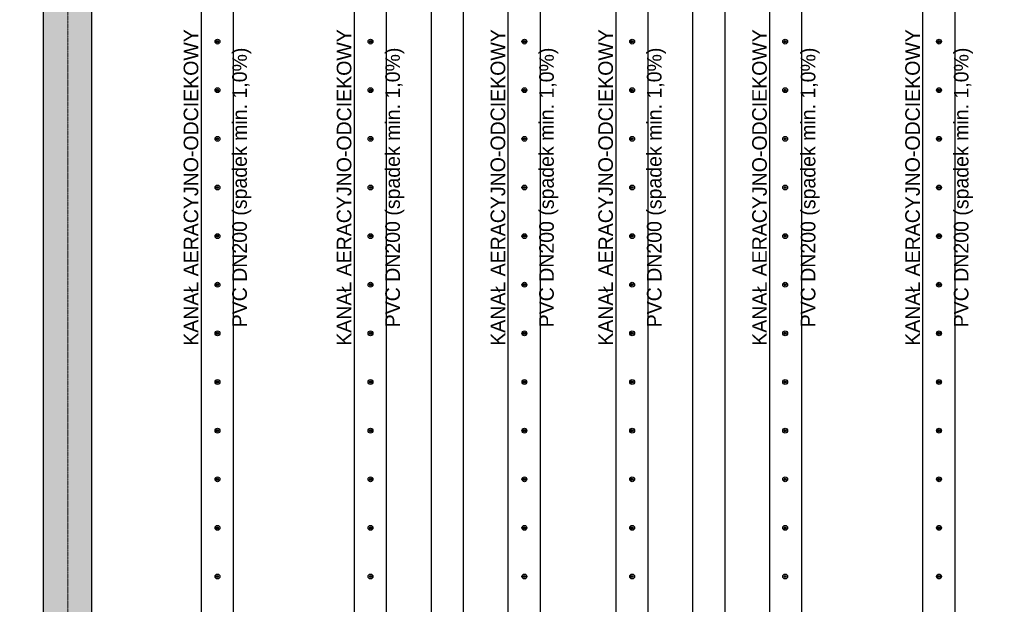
# Model space of a CAD drawing. Header units: millimetres. Extents: x -374129 to 1163271, y -112652 to 695637.
# Tile 21 of 256: x 6004 to 12083, y -41819 to -38213. Entities that reach past the tile are written whole.
import ezdxf

# ---------------------------------------------------------------- set-up
doc = ezdxf.new("R2010")
doc.units = ezdxf.units.MM
doc.linetypes.add('ACAD_ISO04W100', pattern=[30, 24, -3, 0, -3])
for name, color, linetype in [('KRT_kreskowanie', 252, 'Continuous'), ('KRT_opisy', 146, 'Continuous'), ('KRT_sciany', 2, 'Continuous'), ('KRT_technologia', 30, 'Continuous')]:
    doc.layers.add(name, color=color, linetype=linetype)
doc.layers.add('KRT_osie', color=55, linetype='ACAD_ISO04W100', lineweight=18)

# ---------------------------------------------------------------- blocks, each defined once
blk = doc.blocks.new('sys napowietrzania')
at = {"layer": 'KRT_technologia', "linetype": 'Continuous', "transparency": 33554687, "elevation": -3130.26}
for points in [[(8343.28, -12485.01), (8343.28, -10582.71), (8343.28, -2349.21), (8143.28, -2349.21), (8143.28, -10582.71), (8143.28, -12485.01), (8243.28, -12485.01), (8343.28, -12485.01), (8340.11, -12495.38), (8243.28, -12495.38), (8146.45, -12495.38), (8143.28, -12485.01)], [(9288.28, -12485.01), (9288.28, -10582.71), (9288.28, -2349.21), (9088.28, -2349.21), (9088.28, -10582.71), (9088.28, -12485.01), (9188.28, -12485.01), (9288.28, -12485.01), (9285.11, -12495.38), (9188.28, -12495.38), (9091.45, -12495.38), (9088.28, -12485.01)], [(9763.28, -12485.01), (9763.28, -10582.71), (9763.28, -2349.21), (9563.28, -2349.21), (9563.28, -10582.71), (9563.28, -12485.01), (9663.28, -12485.01), (9763.28, -12485.01), (9760.11, -12495.38), (9663.28, -12495.38), (9566.45, -12495.38), (9563.28, -12485.01)], [(10238.28, -12485.01), (10238.28, -10582.71), (10238.28, -2349.21), (10038.28, -2349.21), (10038.28, -10582.71), (10038.28, -12485.01), (10138.28, -12485.01), (10238.28, -12485.01), (10235.11, -12495.38), (10138.28, -12495.38), (10041.45, -12495.38), (10038.28, -12485.01)], [(10903.28, -12485.01), (10903.28, -10582.71), (10903.28, -2349.21), (10703.28, -2349.21), (10703.28, -10582.71), (10703.28, -12485.01), (10803.28, -12485.01), (10903.28, -12485.01), (10900.11, -12495.38), (10803.28, -12495.38), (10706.45, -12495.38), (10703.28, -12485.01)], [(11378.28, -12485.01), (11378.28, -10582.71), (11378.28, -2349.21), (11178.28, -2349.21), (11178.28, -10582.71), (11178.28, -12485.01), (11278.28, -12485.01), (11378.28, -12485.01), (11375.11, -12495.38), (11278.28, -12495.38), (11181.45, -12495.38), (11178.28, -12485.01)], [(11853.28, -12485.01), (11853.28, -10582.71), (11853.28, -2349.21), (11653.28, -2349.21), (11653.28, -10582.71), (11653.28, -12485.01), (11753.28, -12485.01), (11853.28, -12485.01), (11850.11, -12495.38), (11753.28, -12495.38), (11656.45, -12495.38), (11653.28, -12485.01)], [(12798.28, -12485.01), (12798.28, -10582.71), (12798.28, -2349.21), (12598.28, -2349.21), (12598.28, -10582.71), (12598.28, -12485.01), (12698.28, -12485.01), (12798.28, -12485.01), (12795.11, -12495.38), (12698.28, -12495.38), (12601.45, -12495.38), (12598.28, -12485.01)]]:
    blk.add_lwpolyline(points, dxfattribs=at)
at = {"layer": 'KRT_technologia'}
for centre, radius in [((8244.78, -6260.34, -3130.26), 15), ((8244.78, -6260.34, -3130.26), 7), ((8244.78, -6260.34, -3130.26), 1.5), ((9189.78, -6260.34, -3130.26), 15), ((9189.78, -6260.34, -3130.26), 7), ((9189.78, -6260.34, -3130.26), 1.5), ((10139.78, -6260.34, -3130.26), 15), ((10139.78, -6260.34, -3130.26), 7), ((10139.78, -6260.34, -3130.26), 1.5), ((10804.78, -6260.34, -3130.26), 15), ((10804.78, -6260.34, -3130.26), 7), ((10804.78, -6260.34, -3130.26), 1.5), ((11749.78, -6260.34, -3130.26), 15), ((11749.78, -6260.34, -3130.26), 7), ((11749.78, -6260.34, -3130.26), 1.5), ((12699.62, -6260.34, -3130.26), 15), ((12699.62, -6260.34, -3130.26), 7), ((12699.62, -6260.34, -3130.26), 1.5), ((8244.78, -6560.34, -3130.26), 15), ((8244.78, -6560.34, -3130.26), 7), ((8244.78, -6560.34, -3130.26), 1.5), ((9189.78, -6560.34, -3130.26), 15), ((9189.78, -6560.34, -3130.26), 7), ((9189.78, -6560.34, -3130.26), 1.5), ((10139.78, -6560.34, -3130.26), 15), ((10139.78, -6560.34, -3130.26), 7), ((10139.78, -6560.34, -3130.26), 1.5), ((10804.78, -6560.34, -3130.26), 15), ((10804.78, -6560.34, -3130.26), 7), ((10804.78, -6560.34, -3130.26), 1.5), ((11749.78, -6560.34, -3130.26), 15), ((11749.78, -6560.34, -3130.26), 7), ((11749.78, -6560.34, -3130.26), 1.5), ((12699.62, -6560.34, -3130.26), 15), ((12699.62, -6560.34, -3130.26), 7), ((12699.62, -6560.34, -3130.26), 1.5), ((8244.78, -6860.34, -3130.26), 15), ((8244.78, -6860.34, -3130.26), 7), ((8244.78, -6860.34, -3130.26), 1.5), ((9189.78, -6860.34, -3130.26), 15), ((9189.78, -6860.34, -3130.26), 7), ((9189.78, -6860.34, -3130.26), 1.5), ((10139.78, -6860.34, -3130.26), 15), ((10139.78, -6860.34, -3130.26), 7), ((10139.78, -6860.34, -3130.26), 1.5), ((10804.78, -6860.34, -3130.26), 15), ((10804.78, -6860.34, -3130.26), 7), ((10804.78, -6860.34, -3130.26), 1.5), ((11749.78, -6860.34, -3130.26), 15), ((11749.78, -6860.34, -3130.26), 7), ((11749.78, -6860.34, -3130.26), 1.5), ((12699.62, -6860.34, -3130.26), 15), ((12699.62, -6860.34, -3130.26), 7), ((12699.62, -6860.34, -3130.26), 1.5), ((8244.78, -7160.34, -3130.26), 15), ((8244.78, -7160.34, -3130.26), 7), ((8244.78, -7160.34, -3130.26), 1.5), ((9189.78, -7160.34, -3130.26), 15), ((9189.78, -7160.34, -3130.26), 7), ((9189.78, -7160.34, -3130.26), 1.5), ((10139.78, -7160.34, -3130.26), 15), ((10139.78, -7160.34, -3130.26), 7), ((10139.78, -7160.34, -3130.26), 1.5), ((10804.78, -7160.34, -3130.26), 15), ((10804.78, -7160.34, -3130.26), 7), ((10804.78, -7160.34, -3130.26), 1.5), ((11749.78, -7160.34, -3130.26), 15), ((11749.78, -7160.34, -3130.26), 7), ((11749.78, -7160.34, -3130.26), 1.5), ((12699.62, -7160.34, -3130.26), 15), ((12699.62, -7160.34, -3130.26), 7), ((12699.62, -7160.34, -3130.26), 1.5), ((8244.78, -7460.34, -3130.26), 15), ((8244.78, -7460.34, -3130.26), 7), ((8244.78, -7460.34, -3130.26), 1.5), ((9189.78, -7460.34, -3130.26), 15), ((9189.78, -7460.34, -3130.26), 7), ((9189.78, -7460.34, -3130.26), 1.5), ((10139.78, -7460.34, -3130.26), 15), ((10139.78, -7460.34, -3130.26), 7), ((10139.78, -7460.34, -3130.26), 1.5), ((10804.78, -7460.34, -3130.26), 15), ((10804.78, -7460.34, -3130.26), 7), ((10804.78, -7460.34, -3130.26), 1.5), ((11749.78, -7460.34, -3130.26), 15), ((11749.78, -7460.34, -3130.26), 7), ((11749.78, -7460.34, -3130.26), 1.5), ((12699.62, -7460.34, -3130.26), 15), ((12699.62, -7460.34, -3130.26), 7), ((12699.62, -7460.34, -3130.26), 1.5), ((8244.78, -7760.34, -3130.26), 15), ((8244.78, -7760.34, -3130.26), 7), ((8244.78, -7760.34, -3130.26), 1.5), ((9189.78, -7760.34, -3130.26), 15), ((9189.78, -7760.34, -3130.26), 7), ((9189.78, -7760.34, -3130.26), 1.5), ((10139.78, -7760.34, -3130.26), 15), ((10139.78, -7760.34, -3130.26), 7), ((10139.78, -7760.34, -3130.26), 1.5), ((10804.78, -7760.34, -3130.26), 15), ((10804.78, -7760.34, -3130.26), 7), ((10804.78, -7760.34, -3130.26), 1.5), ((11749.78, -7760.34, -3130.26), 15), ((11749.78, -7760.34, -3130.26), 7), ((11749.78, -7760.34, -3130.26), 1.5), ((12699.62, -7760.34, -3130.26), 15), ((12699.62, -7760.34, -3130.26), 7), ((12699.62, -7760.34, -3130.26), 1.5), ((8244.78, -8060.34, -3130.26), 15), ((8244.78, -8060.34, -3130.26), 7), ((8244.78, -8060.34, -3130.26), 1.5), ((9189.78, -8060.34, -3130.26), 15), ((9189.78, -8060.34, -3130.26), 7), ((9189.78, -8060.34, -3130.26), 1.5), ((10139.78, -8060.34, -3130.26), 15), ((10139.78, -8060.34, -3130.26), 7), ((10139.78, -8060.34, -3130.26), 1.5), ((10804.78, -8060.34, -3130.26), 15), ((10804.78, -8060.34, -3130.26), 7), ((10804.78, -8060.34, -3130.26), 1.5), ((11749.78, -8060.34, -3130.26), 15), ((11749.78, -8060.34, -3130.26), 7), ((11749.78, -8060.34, -3130.26), 1.5), ((12699.62, -8060.34, -3130.26), 15), ((12699.62, -8060.34, -3130.26), 7), ((12699.62, -8060.34, -3130.26), 1.5), ((8244.78, -8360.34, -3130.26), 15), ((8244.78, -8360.34, -3130.26), 7), ((8244.78, -8360.34, -3130.26), 1.5), ((9189.78, -8360.34, -3130.26), 15), ((9189.78, -8360.34, -3130.26), 7), ((9189.78, -8360.34, -3130.26), 1.5), ((10139.78, -8360.34, -3130.26), 15), ((10139.78, -8360.34, -3130.26), 7), ((10139.78, -8360.34, -3130.26), 1.5), ((10804.78, -8360.34, -3130.26), 15), ((10804.78, -8360.34, -3130.26), 7), ((10804.78, -8360.34, -3130.26), 1.5), ((11749.78, -8360.34, -3130.26), 15), ((11749.78, -8360.34, -3130.26), 7), ((11749.78, -8360.34, -3130.26), 1.5), ((12699.62, -8360.34, -3130.26), 15), ((12699.62, -8360.34, -3130.26), 7), ((12699.62, -8360.34, -3130.26), 1.5), ((8244.78, -8660.34, -3130.26), 15), ((8244.78, -8660.34, -3130.26), 7), ((8244.78, -8660.34, -3130.26), 1.5), ((9189.78, -8660.34, -3130.26), 15), ((9189.78, -8660.34, -3130.26), 7), ((9189.78, -8660.34, -3130.26), 1.5), ((10139.78, -8660.34, -3130.26), 15), ((10139.78, -8660.34, -3130.26), 7), ((10139.78, -8660.34, -3130.26), 1.5), ((10804.78, -8660.34, -3130.26), 15), ((10804.78, -8660.34, -3130.26), 7), ((10804.78, -8660.34, -3130.26), 1.5), ((11749.78, -8660.34, -3130.26), 15), ((11749.78, -8660.34, -3130.26), 7), ((11749.78, -8660.34, -3130.26), 1.5), ((12699.62, -8660.34, -3130.26), 15), ((12699.62, -8660.34, -3130.26), 7), ((12699.62, -8660.34, -3130.26), 1.5), ((8244.78, -8960.34, -3130.26), 15), ((8244.78, -8960.34, -3130.26), 7), ((8244.78, -8960.34, -3130.26), 1.5), ((9189.78, -8960.34, -3130.26), 15), ((9189.78, -8960.34, -3130.26), 7), ((9189.78, -8960.34, -3130.26), 1.5), ((10139.78, -8960.34, -3130.26), 15), ((10139.78, -8960.34, -3130.26), 7), ((10139.78, -8960.34, -3130.26), 1.5), ((10804.78, -8960.34, -3130.26), 15), ((10804.78, -8960.34, -3130.26), 7), ((10804.78, -8960.34, -3130.26), 1.5), ((11749.78, -8960.34, -3130.26), 15), ((11749.78, -8960.34, -3130.26), 7), ((11749.78, -8960.34, -3130.26), 1.5), ((12699.62, -8960.34, -3130.26), 15), ((12699.62, -8960.34, -3130.26), 7), ((12699.62, -8960.34, -3130.26), 1.5), ((8244.78, -9260.34, -3130.26), 15), ((8244.78, -9260.34, -3130.26), 7), ((8244.78, -9260.34, -3130.26), 1.5), ((9189.78, -9260.34, -3130.26), 15), ((9189.78, -9260.34, -3130.26), 7), ((9189.78, -9260.34, -3130.26), 1.5), ((10139.78, -9260.34, -3130.26), 15), ((10139.78, -9260.34, -3130.26), 7), ((10139.78, -9260.34, -3130.26), 1.5), ((10804.78, -9260.34, -3130.26), 15), ((10804.78, -9260.34, -3130.26), 7), ((10804.78, -9260.34, -3130.26), 1.5), ((11749.78, -9260.34, -3130.26), 15), ((11749.78, -9260.34, -3130.26), 7), ((11749.78, -9260.34, -3130.26), 1.5), ((12699.62, -9260.34, -3130.26), 15), ((12699.62, -9260.34, -3130.26), 7), ((12699.62, -9260.34, -3130.26), 1.5), ((8244.78, -9560.34, -3130.26), 15), ((8244.78, -9560.34, -3130.26), 7), ((8244.78, -9560.34, -3130.26), 1.5), ((9189.78, -9560.34, -3130.26), 15), ((9189.78, -9560.34, -3130.26), 7), ((9189.78, -9560.34, -3130.26), 1.5), ((10139.78, -9560.34, -3130.26), 15), ((10139.78, -9560.34, -3130.26), 7), ((10139.78, -9560.34, -3130.26), 1.5), ((10804.78, -9560.34, -3130.26), 15), ((10804.78, -9560.34, -3130.26), 7), ((10804.78, -9560.34, -3130.26), 1.5), ((11749.78, -9560.34, -3130.26), 15), ((11749.78, -9560.34, -3130.26), 7), ((11749.78, -9560.34, -3130.26), 1.5), ((12699.62, -9560.34, -3130.26), 15), ((12699.62, -9560.34, -3130.26), 7), ((12699.62, -9560.34, -3130.26), 1.5)]:
    blk.add_circle(centre, radius, dxfattribs=at)

msp = doc.modelspace()

# ---------------------------------------------------------------- hatches: boundary and pattern name
at = {"layer": 'KRT_kreskowanie'}
h = msp.add_hatch(dxfattribs=at)
h.set_pattern_fill('ANSI33', color=256, scale=20, style=0)
h.set_pattern_definition([(45, (-1e-05, 3009.36), (-89.80256, 89.80256), []), (45, (89.8, 3009.36), (-89.80256, 89.80256), [63.5, -31.75])])
h.paths.add_polyline_path([(6450, -33990.64), (12450, -33990.64), (12450, -46990.64), (12750, -46990.64), (12750, -33990.64), (18750, -33990.64), (18750, -46990.64), (19050, -46990.64), (19050, -33690.64), (-150, -33690.64), (-150, -46990.64), (150, -46990.64), (150, -33990.64), (6150, -33990.64), (6150, -46990.64), (6450, -46990.64)])

# ---------------------------------------------------------------- linework, layer by layer
at = {"layer": 'KRT_osie', "ltscale": 0.5}
msp.add_line((6300, -27801.99), (6300, -48285.63), dxfattribs=at)
at = {"layer": 'KRT_sciany'}
for p, q in [((6150, -46990.64), (6150, -33990.64)), ((6450, -46990.64), (6450, -33990.64))]:
    msp.add_line(p, q, dxfattribs=at)

# ---------------------------------------------------------------- block references
msp.add_blockref('sys napowietrzania', (-1019.98, -32087.66, 3070))

# ---------------------------------------------------------------- texts
at = {"layer": 'KRT_opisy', "color": 54, "char_height": 90, "attachment_point": 5, "rotation": 90}
for insert in [(7224.8, -39248, -60.26), (8169.8, -39248, -60.26), (9119.8, -39248, -60.26), (9784.8, -39248, -60.26), (10734.8, -39248, 333.11), (11679.8, -39248, 333.11)]:
    msp.add_mtext('KANAŁ AERACYJNO-ODCIEKOWY\\P\\PPVC DN200 (spadek min. 1,0%)', dxfattribs=dict(at, insert=insert))

doc.saveas('drawing.dxf')
